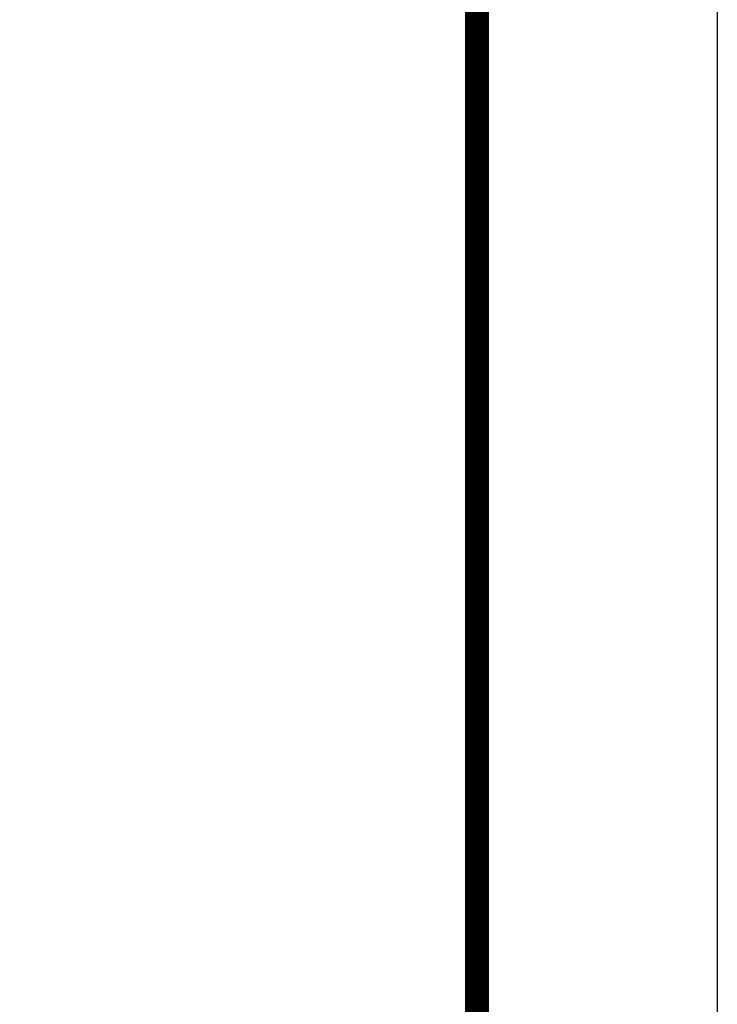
# Model space of a CAD drawing. Extents: x 447288 to 563800, y -194684 to 241749.
# Tile 19 of 91: x 482672 to 483398, y -178928 to -177904. Entities that reach past the tile are written whole.
import ezdxf

# ---------------------------------------------------------------- set-up
doc = ezdxf.new("R2010")
doc.units = 0
doc.header["$LTSCALE"] = 1000
doc.layers.get('0').update_dxf_attribs({"lineweight": 20})
doc.layers.add('A-OVER', color=7, linetype='Continuous')
doc.layers.add('PUB_TITLE', color=4, linetype='Continuous')

# ---------------------------------------------------------------- blocks, each defined once
blk = doc.blocks.new('建筑签名2', base_point=(20007.8, -15482.6))
h = blk.add_hatch()
h.set_pattern_fill('ANSI31', color=256, scale=10692)
h.set_pattern_definition([(45, (3263, 208), (-12002, 12002), [])])
edge = h.paths.add_edge_path()
edge.add_spline(control_points=[(4600.5, 1085.2), (4613.3, 1091), (4677.8, 1105.6), (4694.9, 1120.6)], knot_values=[0, 0, 0, 0, 1, 1, 1, 1], degree=3, periodic=0)
edge.add_spline(control_points=[(4694.9, 1120.6), (4702.6, 1127.3), (4709.9, 1145.3), (4706.3, 1159.4)], knot_values=[0, 0, 0, 0, 1, 1, 1, 1], degree=3, periodic=0)
edge.add_spline(control_points=[(4706.3, 1159.4), (4701.2, 1179.8), (4685.7, 1194.5), (4670.2, 1208)], knot_values=[0, 0, 0, 0, 1, 1, 1, 1], degree=3, periodic=0)
edge.add_spline(control_points=[(4670.2, 1208), (4642, 1232.9), (4637.6, 1226.9), (4621, 1231.4)], knot_values=[0, 0, 0, 0, 1, 1, 1, 1], degree=3, periodic=0)
edge.add_spline(control_points=[(4621, 1231.4), (4616.4, 1232.7), (4612.2, 1234.7), (4607.6, 1234.2)], knot_values=[0, 0, 0, 0, 1, 1, 1, 1], degree=3, periodic=0)
edge.add_spline(control_points=[(4607.6, 1234.2), (4602.8, 1233.7), (4599.4, 1229.9), (4596.2, 1226.6)], knot_values=[0, 0, 0, 0, 1, 1, 1, 1], degree=3, periodic=0)
edge.add_spline(control_points=[(4596.2, 1226.6), (4589, 1219), (4585.1, 1209), (4584.2, 1198.8)], knot_values=[0, 0, 0, 0, 1, 1, 1, 1], degree=3, periodic=0)
edge.add_spline(control_points=[(4584.2, 1198.8), (4583.6, 1192.9), (4582.5, 1162.7), (4578.5, 1133.3)], knot_values=[0, 0, 0, 0, 1, 1, 1, 1], degree=3, periodic=0)
edge.add_spline(control_points=[(4578.5, 1133.3), (4577.7, 1127.7), (4575.3, 1106.9), (4572.2, 1103)], knot_values=[0, 0, 0, 0, 1, 1, 1, 1], degree=3, periodic=0)
edge.add_spline(control_points=[(4572.2, 1103), (4567.4, 1097.1), (4558.1, 1095.8), (4552.6, 1093.7)], knot_values=[0, 0, 0, 0, 1, 1, 1, 1], degree=3, periodic=0)
edge.add_spline(control_points=[(4552.6, 1093.7), (4497.8, 1073.2), (4525, 1086.1), (4472.2, 1062.8)], knot_values=[0, 0, 0, 0, 1, 1, 1, 1], degree=3, periodic=0)
edge.add_spline(control_points=[(4472.2, 1062.8), (4448.7, 1052.5), (4424.7, 1041.9), (4405.7, 1023.5)], knot_values=[0, 0, 0, 0, 1, 1, 1, 1], degree=3, periodic=0)
edge.add_spline(control_points=[(4405.7, 1023.5), (4376, 994.9), (4360.2, 956.4), (4348.9, 916.8)], knot_values=[0, 0, 0, 0, 1, 1, 1, 1], degree=3, periodic=0)
edge.add_spline(control_points=[(4348.9, 916.8), (4347.5, 912), (4346.6, 898.9), (4341.1, 891.8)], knot_values=[0, 0, 0, 0, 1, 1, 1, 1], degree=3, periodic=0)
edge.add_spline(control_points=[(4341.1, 891.8), (4332.4, 880.5), (4310.2, 874.2), (4292.7, 872.3)], knot_values=[0, 0, 0, 0, 1, 1, 1, 1], degree=3, periodic=0)
edge.add_spline(control_points=[(4292.7, 872.3), (4255, 868.3), (4247.7, 867.1), (4242.2, 866.2)], knot_values=[0, 0, 0, 0, 1, 1, 1, 1], degree=3, periodic=0)
edge.add_spline(control_points=[(4242.2, 866.2), (4217.7, 862.1), (4205.6, 860.2), (4200.6, 860.4)], knot_values=[0, 0, 0, 0, 1, 1, 1, 1], degree=3, periodic=0)
edge.add_spline(control_points=[(4200.6, 860.4), (4185.4, 860.9), (4168.6, 866.8), (4164.4, 882.7)], knot_values=[0, 0, 0, 0, 1, 1, 1, 1], degree=3, periodic=0)
edge.add_spline(control_points=[(4164.4, 882.7), (4160.5, 897.3), (4157.3, 935.7), (4168, 940)], knot_values=[0, 0, 0, 0, 1, 1, 1, 1], degree=3, periodic=0)
edge.add_spline(control_points=[(4168, 940), (4172.5, 941.8), (4206.7, 953.4), (4212.3, 952.7)], knot_values=[0, 0, 0, 0, 1, 1, 1, 1], degree=3, periodic=0)
edge.add_spline(control_points=[(4212.3, 952.7), (4226, 951.1), (4230.7, 976.2), (4262.8, 1010.3)], knot_values=[0, 0, 0, 0, 1, 1, 1, 1], degree=3, periodic=0)
edge.add_spline(control_points=[(4262.8, 1010.3), (4278.2, 1026.6), (4279.9, 1024.1), (4289.7, 1045.8)], knot_values=[0, 0, 0, 0, 1, 1, 1, 1], degree=3, periodic=0)
edge.add_spline(control_points=[(4289.7, 1045.8), (4292.7, 1052.3), (4295.9, 1059.3), (4293.7, 1066.5)], knot_values=[0, 0, 0, 0, 1, 1, 1, 1], degree=3, periodic=0)
edge.add_spline(control_points=[(4293.7, 1066.5), (4292, 1072.3), (4288.2, 1073.4), (4283.8, 1073.8)], knot_values=[0, 0, 0, 0, 1, 1, 1, 1], degree=3, periodic=0)
edge.add_spline(control_points=[(4283.8, 1073.8), (4278.9, 1074.2), (4274, 1074.3), (4269.1, 1073.5)], knot_values=[0, 0, 0, 0, 1, 1, 1, 1], degree=3, periodic=0)
edge.add_spline(control_points=[(4269.1, 1073.5), (4258.7, 1071.7), (4247.3, 1071.6), (4236.3, 1069.7)], knot_values=[0, 0, 0, 0, 1, 1, 1, 1], degree=3, periodic=0)
edge.add_spline(control_points=[(4236.3, 1069.7), (4207.7, 1064.6), (4185.7, 1051.7), (4153.2, 1039.8)], knot_values=[0, 0, 0, 0, 1, 1, 1, 1], degree=3, periodic=0)
edge.add_spline(control_points=[(4153.2, 1039.8), (4126.8, 1030.2), (4118.1, 1035), (4120.3, 1025)], knot_values=[0, 0, 0, 0, 1, 1, 1, 1], degree=3, periodic=0)
edge.add_spline(control_points=[(4120.3, 1025), (4121.5, 1019.8), (4123.7, 1023.9), (4131.9, 1017.1)], knot_values=[0, 0, 0, 0, 1, 1, 1, 1], degree=3, periodic=0)
edge.add_spline(control_points=[(4131.9, 1017.1), (4135.2, 1014.3), (4139.4, 1011.2), (4143.7, 1013.4)], knot_values=[0, 0, 0, 0, 1, 1, 1, 1], degree=3, periodic=0)
edge.add_spline(control_points=[(4143.7, 1013.4), (4186.7, 1036.4), (4206, 1043.1), (4210.9, 1044.5)], knot_values=[0, 0, 0, 0, 1, 1, 1, 1], degree=3, periodic=0)
edge.add_spline(control_points=[(4210.9, 1044.5), (4216, 1046), (4248.4, 1048.6), (4257.1, 1048.8)], knot_values=[0, 0, 0, 0, 1, 1, 1, 1], degree=3, periodic=0)
edge.add_spline(control_points=[(4257.1, 1048.8), (4260.6, 1051), (4264.8, 1051.5), (4268.9, 1051.8)], knot_values=[0, 0, 0, 0, 1, 1, 1, 1], degree=3, periodic=0)
edge.add_spline(control_points=[(4268.9, 1051.8), (4266, 1038), (4259.7, 1030.2), (4253.7, 1022.4)], knot_values=[0, 0, 0, 0, 1, 1, 1, 1], degree=3, periodic=0)
edge.add_spline(control_points=[(4253.7, 1022.4), (4239.7, 1004.2), (4230.6, 992), (4227.2, 988)], knot_values=[0, 0, 0, 0, 1, 1, 1, 1], degree=3, periodic=0)
edge.add_spline(control_points=[(4227.2, 988), (4222.2, 982.1), (4215.6, 977.9), (4208.1, 976)], knot_values=[0, 0, 0, 0, 1, 1, 1, 1], degree=3, periodic=0)
edge.add_spline(control_points=[(4208.1, 976), (4208.1, 986.6), (4204.9, 991.4), (4211.2, 1004.1)], knot_values=[0, 0, 0, 0, 1, 1, 1, 1], degree=3, periodic=0)
edge.add_spline(control_points=[(4211.2, 1004.1), (4213.4, 1008.4), (4216.5, 1013.7), (4213.4, 1018.3)], knot_values=[0, 0, 0, 0, 1, 1, 1, 1], degree=3, periodic=0)
edge.add_spline(control_points=[(4213.4, 1018.3), (4210.6, 1022.4), (4207, 1024.6), (4200.7, 1023.1)], knot_values=[0, 0, 0, 0, 1, 1, 1, 1], degree=3, periodic=0)
edge.add_spline(control_points=[(4200.7, 1023.1), (4196.4, 1022.1), (4194.7, 1017.3), (4194.9, 1013.1)], knot_values=[0, 0, 0, 0, 1, 1, 1, 1], degree=3, periodic=0)
edge.add_spline(control_points=[(4194.9, 1013.1), (4195.3, 1007.4), (4198.7, 1008), (4194.6, 999.9)], knot_values=[0, 0, 0, 0, 1, 1, 1, 1], degree=3, periodic=0)
edge.add_spline(control_points=[(4194.6, 999.9), (4192, 994.9), (4183.4, 983.1), (4180.3, 978.8)], knot_values=[0, 0, 0, 0, 1, 1, 1, 1], degree=3, periodic=0)
edge.add_spline(control_points=[(4180.3, 978.8), (4174.4, 970.3), (4176.3, 968.9), (4166.5, 962.6)], knot_values=[0, 0, 0, 0, 1, 1, 1, 1], degree=3, periodic=0)
edge.add_spline(control_points=[(4166.5, 962.6), (4166.5, 967.9), (4166.6, 972.7), (4166.1, 977.4)], knot_values=[0, 0, 0, 0, 1, 1, 1, 1], degree=3, periodic=0)
edge.add_spline(control_points=[(4166.1, 977.4), (4165.6, 983.3), (4168.6, 981.8), (4167.8, 990.7)], knot_values=[0, 0, 0, 0, 1, 1, 1, 1], degree=3, periodic=0)
edge.add_spline(control_points=[(4167.8, 990.7), (4167.3, 996.7), (4164.1, 998.5), (4160.3, 1000.7)], knot_values=[0, 0, 0, 0, 1, 1, 1, 1], degree=3, periodic=0)
edge.add_spline(control_points=[(4160.3, 1000.7), (4156.3, 1003), (4152, 1005.7), (4147.1, 1005.3)], knot_values=[0, 0, 0, 0, 1, 1, 1, 1], degree=3, periodic=0)
edge.add_spline(control_points=[(4147.1, 1005.3), (4140.4, 1004.8), (4144.3, 998.7), (4145.3, 995.2)], knot_values=[0, 0, 0, 0, 1, 1, 1, 1], degree=3, periodic=0)
edge.add_spline(control_points=[(4145.3, 995.2), (4147.1, 988.7), (4148.6, 985.6), (4149.4, 980.3)], knot_values=[0, 0, 0, 0, 1, 1, 1, 1], degree=3, periodic=0)
edge.add_spline(control_points=[(4149.4, 980.3), (4150.6, 973.3), (4136.2, 924.6), (4147.2, 851.2)], knot_values=[0, 0, 0, 0, 1, 1, 1, 1], degree=3, periodic=0)
edge.add_spline(control_points=[(4147.2, 851.2), (4157.5, 845.6), (4174, 842.9), (4181.3, 842.5)], knot_values=[0, 0, 0, 0, 1, 1, 1, 1], degree=3, periodic=0)
edge.add_spline(control_points=[(4181.3, 842.5), (4221.7, 840.4), (4225.2, 846.1), (4239.2, 846.7)], knot_values=[0, 0, 0, 0, 1, 1, 1, 1], degree=3, periodic=0)
edge.add_spline(control_points=[(4239.2, 846.7), (4277.1, 848.2), (4314.5, 848.8), (4349.3, 864.2)], knot_values=[0, 0, 0, 0, 1, 1, 1, 1], degree=3, periodic=0)
edge.add_spline(control_points=[(4349.3, 864.2), (4357.7, 867.9), (4358.4, 876.8), (4359.2, 882.5)], knot_values=[0, 0, 0, 0, 1, 1, 1, 1], degree=3, periodic=0)
edge.add_spline(control_points=[(4359.2, 882.5), (4363, 907.7), (4362.5, 915.4), (4366.2, 931.1)], knot_values=[0, 0, 0, 0, 1, 1, 1, 1], degree=3, periodic=0)
edge.add_spline(control_points=[(4366.2, 931.1), (4370.9, 951.2), (4378.6, 974), (4393.9, 990.7)], knot_values=[0, 0, 0, 0, 1, 1, 1, 1], degree=3, periodic=0)
edge.add_spline(control_points=[(4393.9, 990.7), (4406.8, 1004.9), (4425.7, 1019.4), (4445.9, 1030.5)], knot_values=[0, 0, 0, 0, 1, 1, 1, 1], degree=3, periodic=0)
edge.add_spline(control_points=[(4445.9, 1030.5), (4457, 1036.5), (4467.4, 1041.5), (4478.5, 1045.5)], knot_values=[0, 0, 0, 0, 1, 1, 1, 1], degree=3, periodic=0)
edge.add_spline(control_points=[(4478.5, 1045.5), (4491.9, 1050.3), (4497.7, 1049.4), (4506.7, 1052.8)], knot_values=[0, 0, 0, 0, 1, 1, 1, 1], degree=3, periodic=0)
edge.add_spline(control_points=[(4506.7, 1052.8), (4511.8, 1054.7), (4520.4, 1063.1), (4561.6, 1073.5)], knot_values=[0, 0, 0, 0, 1, 1, 1, 1], degree=3, periodic=0)
edge.add_spline(control_points=[(4561.6, 1073.5), (4561.6, 1073.5), (4565.8, 1074.4), (4565.8, 1074.4)], knot_values=[0.00002, 0.00002, 0.00002, 0.00002, 1, 1, 1, 1], degree=3, periodic=0)
edge.add_spline(control_points=[(4565.8, 1074.4), (4568.1, 1074.6), (4568.6, 1075.8), (4569.3, 1073.6)], knot_values=[0, 0, 0, 0, 1, 1, 1, 1], degree=3, periodic=0)
edge.add_spline(control_points=[(4569.3, 1073.6), (4571.3, 1067.3), (4568.3, 1059.7), (4567, 1055)], knot_values=[0, 0, 0, 0, 1, 1, 1, 1], degree=3, periodic=0)
edge.add_spline(control_points=[(4567, 1055), (4560.6, 1032.7), (4558.6, 1029.2), (4557.1, 1023.6)], knot_values=[0, 0, 0, 0, 1, 1, 1, 1], degree=3, periodic=0)
edge.add_spline(control_points=[(4557.1, 1023.6), (4553.3, 1009.6), (4545.9, 974.1), (4543.1, 978.5)], knot_values=[0, 0, 0, 0, 1, 1, 1, 1], degree=3, periodic=0)
edge.add_spline(control_points=[(4543.1, 978.5), (4536.5, 988.8), (4560.3, 1042.4), (4531.7, 1029.8)], knot_values=[0, 0, 0, 0, 1, 1, 1, 1], degree=3, periodic=0)
edge.add_spline(control_points=[(4531.7, 1029.8), (4515.6, 1022.8), (4497, 1003.9), (4485.8, 990.9)], knot_values=[0, 0, 0, 0, 1, 1, 1, 1], degree=3, periodic=0)
edge.add_spline(control_points=[(4485.8, 990.9), (4467.6, 969.6), (4450.5, 938.9), (4453.4, 934.6)], knot_values=[0, 0, 0, 0, 1, 1, 1, 1], degree=3, periodic=0)
edge.add_spline(control_points=[(4453.4, 934.6), (4456.2, 930.3), (4460.7, 937.6), (4465.2, 939.6)], knot_values=[0, 0, 0, 0, 1, 1, 1, 1], degree=3, periodic=0)
edge.add_spline(control_points=[(4465.2, 939.6), (4469.6, 941.4), (4468.7, 941), (4479.7, 945)], knot_values=[0, 0, 0, 0, 1, 1, 1, 1], degree=3, periodic=0)
edge.add_spline(control_points=[(4479.7, 945), (4489.1, 948.5), (4490.8, 945.3), (4496.1, 946.7)], knot_values=[0, 0, 0, 0, 1, 1, 1, 1], degree=3, periodic=0)
edge.add_spline(control_points=[(4496.1, 946.7), (4519.9, 952.8), (4525.8, 957.5), (4529.1, 950.1)], knot_values=[0, 0, 0, 0, 1, 1, 1, 1], degree=3, periodic=0)
edge.add_spline(control_points=[(4529.1, 950.1), (4530.9, 945.9), (4537.1, 928.7), (4538.1, 924.2)], knot_values=[0, 0, 0, 0, 1, 1, 1, 1], degree=3, periodic=0)
edge.add_spline(control_points=[(4538.1, 924.2), (4538.8, 921.3), (4538.2, 918.3), (4539.5, 915.5)], knot_values=[0, 0, 0, 0, 1, 1, 1, 1], degree=3, periodic=0)
edge.add_spline(control_points=[(4539.5, 915.5), (4540.7, 912.8), (4543.6, 910.8), (4546.6, 911.5)], knot_values=[0, 0, 0, 0, 1, 1, 1, 1], degree=3, periodic=0)
edge.add_spline(control_points=[(4546.6, 911.5), (4552.1, 912.8), (4548.8, 918), (4557.1, 946.3)], knot_values=[0, 0, 0, 0, 1, 1, 1, 1], degree=3, periodic=0)
edge.add_spline(control_points=[(4557.1, 946.3), (4560.1, 956.5), (4560.6, 951.3), (4567.1, 954.6)], knot_values=[0, 0, 0, 0, 1, 1, 1, 1], degree=3, periodic=0)
edge.add_spline(control_points=[(4567.1, 954.6), (4570.5, 956.3), (4572.4, 959.1), (4577.9, 959.3)], knot_values=[0, 0, 0, 0, 1, 1, 1, 1], degree=3, periodic=0)
edge.add_spline(control_points=[(4577.9, 959.3), (4583.6, 959.5), (4594.9, 956), (4596.1, 950.4)], knot_values=[0, 0, 0, 0, 1, 1, 1, 1], degree=3, periodic=0)
edge.add_spline(control_points=[(4596.1, 950.4), (4601.2, 928.2), (4561.3, 906.9), (4551.3, 900.2)], knot_values=[0, 0, 0, 0, 1, 1, 1, 1], degree=3, periodic=0)
edge.add_spline(control_points=[(4551.3, 900.2), (4533.1, 888), (4530.7, 883.5), (4518.4, 878.2)], knot_values=[0, 0, 0, 0, 1, 1, 1, 1], degree=3, periodic=0)
edge.add_spline(control_points=[(4518.4, 878.2), (4482.5, 862.6), (4411.4, 827.3), (4414.1, 808.2)], knot_values=[0, 0, 0, 0, 1, 1, 1, 1], degree=3, periodic=0)
edge.add_spline(control_points=[(4414.1, 808.2), (4414.9, 802.3), (4420.9, 800), (4424.9, 796.3)], knot_values=[0, 0, 0, 0, 1, 1, 1, 1], degree=3, periodic=0)
edge.add_spline(control_points=[(4424.9, 796.3), (4442.1, 796.3), (4468.3, 804.9), (4473.9, 806.7)], knot_values=[0, 0, 0, 0, 1, 1, 1, 1], degree=3, periodic=0)
edge.add_spline(control_points=[(4473.9, 806.7), (4510.7, 818), (4525.1, 829.6), (4616.4, 848.5)], knot_values=[0, 0, 0, 0, 1, 1, 1, 1], degree=3, periodic=0)
edge.add_spline(control_points=[(4616.4, 848.5), (4667.1, 859), (4698.1, 859.6), (4710.1, 858.4)], knot_values=[0, 0, 0, 0, 1, 1, 1, 1], degree=3, periodic=0)
edge.add_spline(control_points=[(4710.1, 858.4), (4728, 856.5), (4726.8, 850), (4731.6, 852.9)], knot_values=[0, 0, 0, 0, 1, 1, 1, 1], degree=3, periodic=0)
edge.add_spline(control_points=[(4731.6, 852.9), (4735.7, 855.3), (4739.7, 858.4), (4740.3, 863.3)], knot_values=[0, 0, 0, 0, 1, 1, 1, 1], degree=3, periodic=0)
edge.add_spline(control_points=[(4740.3, 863.3), (4741, 869), (4737.2, 873.5), (4733.3, 877.2)], knot_values=[0, 0, 0, 0, 1, 1, 1, 1], degree=3, periodic=0)
edge.add_spline(control_points=[(4733.3, 877.2), (4729.8, 880.5), (4724.5, 878.1), (4720.5, 878)], knot_values=[0, 0, 0, 0, 1, 1, 1, 1], degree=3, periodic=0)
edge.add_spline(control_points=[(4720.5, 878), (4698.6, 877.5), (4679.7, 874.4), (4652.1, 871)], knot_values=[0, 0, 0, 0, 1, 1, 1, 1], degree=3, periodic=0)
edge.add_spline(control_points=[(4652.1, 871), (4640.8, 869.6), (4628.9, 870.1), (4618, 869)], knot_values=[0, 0, 0, 0, 1, 1, 1, 1], degree=3, periodic=0)
edge.add_spline(control_points=[(4618, 869), (4596, 866.6), (4571.8, 854.3), (4549.6, 848.5)], knot_values=[0, 0, 0, 0, 1, 1, 1, 1], degree=3, periodic=0)
edge.add_spline(control_points=[(4549.6, 848.5), (4541.7, 846.4), (4543.1, 852.7), (4521.4, 845.6)], knot_values=[0, 0, 0, 0, 1, 1, 1, 1], degree=3, periodic=0)
edge.add_spline(control_points=[(4521.4, 845.6), (4516.3, 843.9), (4467, 823.9), (4442.7, 821.5)], knot_values=[0, 0, 0, 0, 1, 1, 1, 1], degree=3, periodic=0)
edge.add_spline(control_points=[(4442.7, 821.5), (4445.1, 827.4), (4447.5, 827.9), (4452.9, 830.7)], knot_values=[0, 0, 0, 0, 1, 1, 1, 1], degree=3, periodic=0)
edge.add_spline(control_points=[(4452.9, 830.7), (4456.3, 832.4), (4462.3, 835.4), (4467.9, 837.9)], knot_values=[0, 0, 0, 0, 1, 1, 1, 1], degree=3, periodic=0)
edge.add_spline(control_points=[(4467.9, 837.9), (4504.6, 854.8), (4539.1, 871.4), (4570.4, 892.8)], knot_values=[0, 0, 0, 0, 1, 1, 1, 1], degree=3, periodic=0)
edge.add_spline(control_points=[(4570.4, 892.8), (4583.6, 901.8), (4596, 912.3), (4607, 924.3)], knot_values=[0, 0, 0, 0, 1, 1, 1, 1], degree=3, periodic=0)
edge.add_spline(control_points=[(4607, 924.3), (4616.4, 934.5), (4626.7, 943.2), (4623.5, 956.6)], knot_values=[0, 0, 0, 0, 1, 1, 1, 1], degree=3, periodic=0)
edge.add_spline(control_points=[(4623.5, 956.6), (4621, 967.1), (4601.2, 973.1), (4585.1, 975.4)], knot_values=[0, 0, 0, 0, 1, 1, 1, 1], degree=3, periodic=0)
edge.add_spline(control_points=[(4585.1, 975.4), (4579.2, 976.2), (4568.9, 973.9), (4567.3, 979.4)], knot_values=[0, 0, 0, 0, 1, 1, 1, 1], degree=3, periodic=0)
edge.add_spline(control_points=[(4567.3, 979.4), (4565.9, 984.4), (4568.7, 989.1), (4570.1, 993.9)], knot_values=[0, 0, 0, 0, 1, 1, 1, 1], degree=3, periodic=0)
edge.add_spline(control_points=[(4570.1, 993.9), (4578.8, 1024), (4574.7, 1008.4), (4582.1, 1038.4)], knot_values=[0, 0, 0, 0, 1, 1, 1, 1], degree=3, periodic=0)
edge.add_spline(control_points=[(4582.1, 1038.4), (4590.2, 1071), (4589.5, 1080.2), (4600.5, 1085.2)], knot_values=[0, 0, 0, 0, 1, 1, 1, 1], degree=3, periodic=0)
edge = h.paths.add_edge_path(flags=16)
edge.add_spline(control_points=[(4603.4, 1113.8), (4600, 1114.4), (4603.2, 1122), (4604, 1126.2)], knot_values=[0, 0, 0, 0, 1, 1, 1, 1], degree=3, periodic=0)
edge.add_spline(control_points=[(4604, 1126.2), (4606.1, 1136.6), (4604.6, 1129.2), (4606.4, 1139.3)], knot_values=[0, 0, 0, 0, 1, 1, 1, 1], degree=3, periodic=0)
edge.add_spline(control_points=[(4606.4, 1139.3), (4607.4, 1145.2), (4610.7, 1184.8), (4610.4, 1189.9)], knot_values=[0, 0, 0, 0, 1, 1, 1, 1], degree=3, periodic=0)
edge.add_spline(control_points=[(4610.4, 1189.9), (4609.7, 1200.1), (4606.7, 1219.9), (4615.1, 1219.6)], knot_values=[0, 0, 0, 0, 1, 1, 1, 1], degree=3, periodic=0)
edge.add_spline(control_points=[(4615.1, 1219.6), (4634.2, 1219.1), (4648.2, 1204.4), (4661.2, 1191.5)], knot_values=[0, 0, 0, 0, 1, 1, 1, 1], degree=3, periodic=0)
edge.add_spline(control_points=[(4661.2, 1191.5), (4664.8, 1187.8), (4682.8, 1175.8), (4685.7, 1158.6)], knot_values=[0, 0, 0, 0, 1, 1, 1, 1], degree=3, periodic=0)
edge.add_spline(control_points=[(4685.7, 1158.6), (4687.9, 1146), (4682.2, 1134.5), (4676.1, 1132.9)], knot_values=[0, 0, 0, 0, 1, 1, 1, 1], degree=3, periodic=0)
edge.add_spline(control_points=[(4676.1, 1132.9), (4650.5, 1126.2), (4650, 1123.3), (4640.3, 1120.2)], knot_values=[0, 0, 0, 0, 1, 1, 1, 1], degree=3, periodic=0)
edge.add_spline(control_points=[(4640.3, 1120.2), (4634.1, 1118.3), (4628.7, 1119.3), (4620.8, 1117.6)], knot_values=[0, 0, 0, 0, 1, 1, 1, 1], degree=3, periodic=0)
edge.add_spline(control_points=[(4620.8, 1117.6), (4612.4, 1115.8), (4608.1, 1112.9), (4603.4, 1113.8)], knot_values=[0, 0, 0, 0, 1, 1, 1, 1], degree=3, periodic=0)
edge = h.paths.add_edge_path(flags=16)
edge.add_spline(control_points=[(4527.4, 1007.2), (4528.6, 1002.5), (4531, 979.2), (4527.5, 975.7)], knot_values=[0, 0, 0, 0, 1, 1, 1, 1], degree=3, periodic=0)
edge.add_spline(control_points=[(4527.5, 975.7), (4523.9, 972.1), (4518.2, 972.8), (4485.8, 961.2)], knot_values=[0, 0, 0, 0, 1, 1, 1, 1], degree=3, periodic=0)
edge.add_spline(control_points=[(4485.8, 961.2), (4484.7, 966.4), (4507.6, 984.7), (4524.4, 1008.7)], knot_values=[0, 0, 0, 0, 1, 1, 1, 1], degree=3, periodic=0)
edge.add_spline(control_points=[(4524.4, 1008.7), (4524.4, 1008.7), (4527.4, 1007.2), (4527.4, 1007.2)], knot_values=[0.000034, 0.000034, 0.000034, 0.000034, 0.99999, 0.99999, 0.99999, 0.99999], degree=3, periodic=0)
edge = h.paths.add_edge_path(flags=16)
edge.add_spline(control_points=[(4201.5, 983.2), (4204.8, 973.4), (4199.2, 972.1), (4193.4, 972.7)], knot_values=[0, 0, 0, 0, 1, 1, 1, 1], degree=3, periodic=0)
edge.add_spline(control_points=[(4193.4, 972.7), (4190.3, 973.1), (4194.3, 974.9), (4196.2, 977.5)], knot_values=[0, 0, 0, 0, 1, 1, 1, 1], degree=3, periodic=0)
edge.add_spline(control_points=[(4196.2, 977.5), (4198.4, 980.6), (4200.3, 986.9), (4201.5, 983.2)], knot_values=[0, 0, 0, 0, 1, 1, 1, 1], degree=3, periodic=0)
edge = h.paths.add_edge_path(flags=16)
edge.add_spline(control_points=[(4206.5, 959.8), (4210.7, 959.4), (4199.1, 955.8), (4194.8, 955.9)], knot_values=[0, 0, 0, 0, 1, 1, 1, 1], degree=3, periodic=0)
edge.add_spline(control_points=[(4194.8, 955.9), (4190.6, 956), (4202.2, 960.2), (4206.5, 959.8)], knot_values=[0, 0, 0, 0, 1, 1, 1, 1], degree=3, periodic=0)

msp = doc.modelspace()

# ---------------------------------------------------------------- linework, layer by layer
at = {"layer": 'PUB_TITLE'}
for points in [[(462373.2, -179833.7), (483398.2, -179833.7), (483398.2, -164983.7), (462373.2, -164983.7)], [(483148.2, -179583.7), (483148.2, -165233.7), (481423.2, -165233.7), (481423.2, -179583.7)]]:
    msp.add_lwpolyline(points, close=True, dxfattribs=at)
at = {"layer": 'PUB_TITLE', "const_width": 25}
msp.add_lwpolyline([(462998.2, -179583.7), (483148.2, -179583.7), (483148.2, -165233.7), (462998.2, -165233.7)], close=True, dxfattribs=at)

# ---------------------------------------------------------------- block references
at = {"layer": 'A-OVER', "xscale": 0.25, "yscale": 0.25, "zscale": 0.25}
msp.add_blockref('建筑签名2', (486801.3, -182593.1), dxfattribs=at)

doc.saveas('drawing.dxf')
